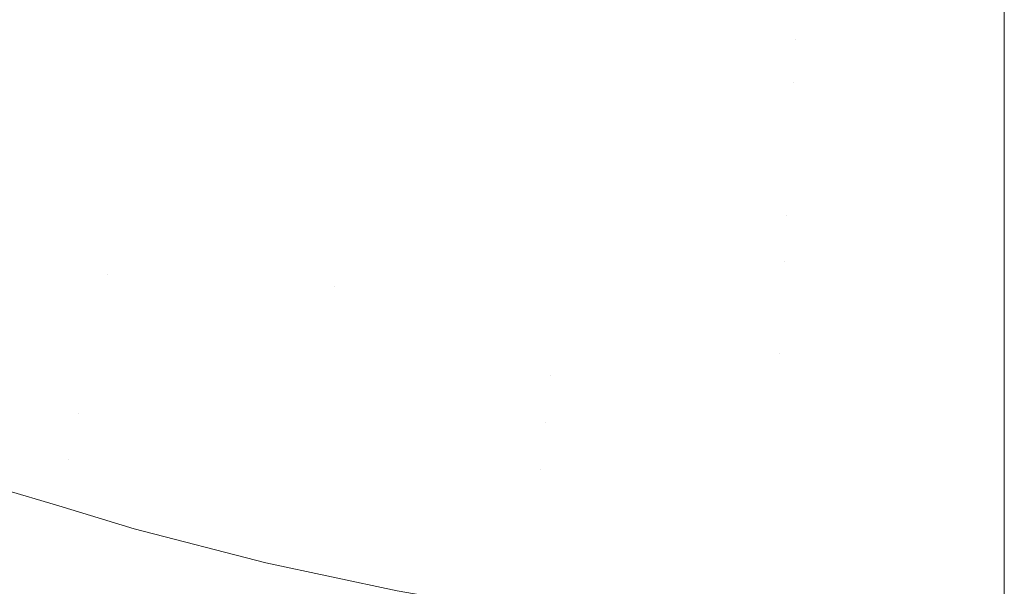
# Model space of a CAD drawing. Header units: centimetres. Extents: x -21.6 to 22.7, y 3.4 to 5.2.
# Tile 94 of 256: x -6.6067 to -6.5428, y 3.6043 to 3.641. Entities that reach past the tile are written whole.
import ezdxf

# ---------------------------------------------------------------- set-up
doc = ezdxf.new("R2010")
doc.units = ezdxf.units.CM
doc.header["$LTSCALE"] = 2.54
doc.layers.add('Lucido design-1', color=7, linetype='Continuous')

# ---------------------------------------------------------------- blocks, each defined once
blk = doc.blocks.new('Gruppo-4-1')
at = {"color": 7, "linetype": 'Continuous', "lineweight": 9}
blk.add_3dface([(-21.503423, 5.100212, -1872.215514), (-21.503423, 3.500212, -1872.215514), (22.630348, 3.500212, -1872.215514), (22.630348, 5.100212, -1872.215514)], dxfattribs=at)
for points, invisible_edges in [([(-6.597368, 3.641804, -1873.009775), (-6.597958, 3.639009, -1873.010748), (-6.611151, 3.643563, -1873.010748), (-6.61042, 3.646309, -1873.009775)], 15), ([(-6.597368, 3.641804, -1873.009775), (-6.596788, 3.644555, -1873.008722), (-6.583571, 3.641035, -1873.008722), (-6.584009, 3.638246, -1873.009775)], 15), ([(-6.611893, 3.640776, -1873.011636), (-6.611151, 3.643563, -1873.010748), (-6.597958, 3.639009, -1873.010748), (-6.598557, 3.636174, -1873.011636)], 15), ([(-6.569832, 3.641258, -1873.007589), (-6.57012, 3.638491, -1873.008722), (-6.583571, 3.641035, -1873.008722), (-6.58314, 3.643775, -1873.007589)], 15), ([(-6.556367, 3.639736, -1873.007589), (-6.569832, 3.641258, -1873.007589), (-6.562901, 3.643096, -1873.006381)], 11), ([(-6.562901, 3.643096, -1873.006381), (-6.556225, 3.642468, -1873.006381), (-6.556367, 3.639736, -1873.007589)], 11), ([(-6.556367, 3.639736, -1873.007589), (-6.556225, 3.642468, -1873.006381), (-6.549528, 3.64209, -1873.006381)], 11), ([(-6.542823, 3.639221, -1873.007576), (-6.556367, 3.639736, -1873.007589), (-6.549528, 3.64209, -1873.006381)], 11), ([(-6.549528, 3.64209, -1873.006381), (-6.542823, 3.64196, -1873.006371), (-6.542823, 3.639221, -1873.007576)], 9), ([(-6.584009, 3.638246, -1873.009775), (-6.584455, 3.635413, -1873.010748), (-6.597958, 3.639009, -1873.010748), (-6.597368, 3.641804, -1873.009775)], 15), ([(7.669748, 3.64196, -1873.006371), (7.669748, 3.639221, -1873.007576), (-6.542823, 3.639221, -1873.007576), (-6.542823, 3.64196, -1873.006371)], 10), ([(-6.658939, 3.638263, -1873.015465), (-6.657718, 3.641015, -1873.015319), (-6.602922, 3.615495, -1873.015319), (-6.60356, 3.612471, -1873.015465)], 15), ([(-6.602922, 3.615495, -1873.015319), (-6.657718, 3.641015, -1873.015319), (-6.630334, 3.629308, -1873.015076)], 11), ([(-6.584009, 3.638246, -1873.009775), (-6.583571, 3.641035, -1873.008722), (-6.57012, 3.638491, -1873.008722), (-6.570414, 3.635675, -1873.009775)], 15), ([(-6.556367, 3.639736, -1873.007589), (-6.556511, 3.636953, -1873.008722), (-6.57012, 3.638491, -1873.008722), (-6.569832, 3.641258, -1873.007589)], 15), ([(-6.598557, 3.636174, -1873.011636), (-6.599163, 3.633301, -1873.012437), (-6.612644, 3.637953, -1873.012437), (-6.611893, 3.640776, -1873.011636)], 15), ([(-6.556511, 3.636953, -1873.008722), (-6.556367, 3.639736, -1873.007589), (-6.542823, 3.63848, -1873.007902)], 11), ([(-6.556367, 3.639736, -1873.007589), (-6.542823, 3.639221, -1873.007576), (-6.542823, 3.63848, -1873.007902)], 9), ([(-6.598557, 3.636174, -1873.011636), (-6.597958, 3.639009, -1873.010748), (-6.584455, 3.635413, -1873.010748), (-6.584907, 3.632539, -1873.011636)], 15), ([(7.669748, 3.639221, -1873.007576), (7.669748, 3.63848, -1873.007902), (-6.542823, 3.63848, -1873.007902), (-6.542823, 3.639221, -1873.007576)], 10), ([(-6.658939, 3.638263, -1873.015465), (-6.60356, 3.612471, -1873.015465), (-6.633407, 3.62071, -1873.015514), (-6.641902, 3.624913, -1873.015514)], 11), ([(-6.570414, 3.635675, -1873.009775), (-6.570712, 3.632814, -1873.010748), (-6.584455, 3.635413, -1873.010748), (-6.584009, 3.638246, -1873.009775)], 15), ([(-6.570414, 3.635675, -1873.009775), (-6.57012, 3.638491, -1873.008722), (-6.556511, 3.636953, -1873.008722), (-6.556659, 3.634121, -1873.009775)], 15), ([(-6.542823, 3.63848, -1873.007902), (-6.542823, 3.634414, -1873.009483), (-6.556511, 3.636953, -1873.008722)], 10), ([(-6.542823, 3.63848, -1873.007902), (7.669748, 3.63848, -1873.007902), (7.669748, 3.634414, -1873.009483), (-6.542823, 3.634414, -1873.009483)], 5), ([(-6.612644, 3.637953, -1873.012437), (-6.599163, 3.633301, -1873.012437), (-6.599777, 3.630394, -1873.01315), (-6.613405, 3.635097, -1873.01315)], 15), ([(-6.556659, 3.634121, -1873.009775), (-6.556511, 3.636953, -1873.008722), (-6.542823, 3.634414, -1873.009483)], 11), ([(-6.584907, 3.632539, -1873.011636), (-6.585364, 3.629626, -1873.012437), (-6.599163, 3.633301, -1873.012437), (-6.598557, 3.636174, -1873.011636)], 15), ([(-6.556659, 3.634121, -1873.009775), (-6.556808, 3.631243, -1873.010748), (-6.570712, 3.632814, -1873.010748), (-6.570414, 3.635675, -1873.009775)], 15), ([(-6.601022, 3.624495, -1873.014301), (-6.601652, 3.621511, -1873.014736), (-6.629402, 3.632195, -1873.014736), (-6.628475, 3.635065, -1873.014301)], 15), ([(-6.601022, 3.624495, -1873.014301), (-6.628475, 3.635065, -1873.014301), (-6.614173, 3.632212, -1873.013772)], 11), ([(-6.613405, 3.635097, -1873.01315), (-6.599777, 3.630394, -1873.01315), (-6.600397, 3.627458, -1873.013772), (-6.614173, 3.632212, -1873.013772)], 15), ([(-6.584907, 3.632539, -1873.011636), (-6.584455, 3.635413, -1873.010748), (-6.570712, 3.632814, -1873.010748), (-6.571015, 3.629912, -1873.011636)], 15), ([(-6.542823, 3.634414, -1873.009483), (-6.542823, 3.630283, -1873.010886), (-6.556808, 3.631243, -1873.010748), (-6.556659, 3.634121, -1873.009775)], 14), ([(-6.542823, 3.634414, -1873.009483), (7.669748, 3.634414, -1873.009483), (7.669748, 3.630283, -1873.010886), (-6.542823, 3.630283, -1873.010886)], 5), ([(-6.585828, 3.626679, -1873.01315), (-6.599777, 3.630394, -1873.01315), (-6.599163, 3.633301, -1873.012437), (-6.585364, 3.629626, -1873.012437)], 15), ([(-6.571015, 3.629912, -1873.011636), (-6.571322, 3.62697, -1873.012437), (-6.585364, 3.629626, -1873.012437), (-6.584907, 3.632539, -1873.011636)], 15), ([(-6.571015, 3.629912, -1873.011636), (-6.570712, 3.632814, -1873.010748), (-6.556808, 3.631243, -1873.010748), (-6.55696, 3.628323, -1873.011636)], 15), ([(-6.629402, 3.632195, -1873.014736), (-6.601652, 3.621511, -1873.014736), (-6.602286, 3.618509, -1873.015076), (-6.630334, 3.629308, -1873.015076)], 15), ([(-6.614173, 3.632212, -1873.013772), (-6.600397, 3.627458, -1873.013772), (-6.601022, 3.624495, -1873.014301)], 11), ([(-6.55696, 3.628323, -1873.011636), (-6.556808, 3.631243, -1873.010748), (-6.542823, 3.630283, -1873.010886)], 11), ([(-6.586296, 3.623702, -1873.013772), (-6.600397, 3.627458, -1873.013772), (-6.599777, 3.630394, -1873.01315), (-6.585828, 3.626679, -1873.01315)], 15), ([(-6.542823, 3.630283, -1873.010886), (-6.542823, 3.626094, -1873.012107), (-6.55696, 3.628323, -1873.011636)], 10), ([(-6.542823, 3.630283, -1873.010886), (7.669748, 3.630283, -1873.010886), (7.669748, 3.626094, -1873.012107), (-6.542823, 3.626094, -1873.012107)], 5), ([(-6.630334, 3.629308, -1873.015076), (-6.602286, 3.618509, -1873.015076), (-6.602922, 3.615495, -1873.015319)], 11), ([(-6.585364, 3.629626, -1873.012437), (-6.571322, 3.62697, -1873.012437), (-6.571632, 3.623995, -1873.01315), (-6.585828, 3.626679, -1873.01315)], 15), ([(-6.55696, 3.628323, -1873.011636), (-6.557114, 3.625365, -1873.012437), (-6.571322, 3.62697, -1873.012437), (-6.571015, 3.629912, -1873.011636)], 15), ([(-6.542823, 3.626094, -1873.012107), (-6.557114, 3.625365, -1873.012437), (-6.55696, 3.628323, -1873.011636)], 11), ([(-6.601022, 3.624495, -1873.014301), (-6.600397, 3.627458, -1873.013772), (-6.586296, 3.623702, -1873.013772)], 11), ([(-6.55727, 3.622372, -1873.01315), (-6.571632, 3.623995, -1873.01315), (-6.571322, 3.62697, -1873.012437), (-6.557114, 3.625365, -1873.012437)], 15), ([(-6.585828, 3.626679, -1873.01315), (-6.571632, 3.623995, -1873.01315), (-6.571946, 3.620989, -1873.013772), (-6.586296, 3.623702, -1873.013772)], 15), ([(-6.557114, 3.625365, -1873.012437), (-6.542823, 3.626094, -1873.012107), (-6.542823, 3.621856, -1873.013144)], 9), ([(-6.542823, 3.626094, -1873.012107), (7.669748, 3.626094, -1873.012107), (7.669748, 3.621856, -1873.013144), (-6.542823, 3.621856, -1873.013144)], 5), ([(-6.542823, 3.621856, -1873.013144), (-6.55727, 3.622372, -1873.01315), (-6.557114, 3.625365, -1873.012437)], 11), ([(-6.572262, 3.617956, -1873.014301), (-6.572581, 3.614901, -1873.014736), (-6.601652, 3.621511, -1873.014736), (-6.601022, 3.624495, -1873.014301)], 15), ([(-6.572262, 3.617956, -1873.014301), (-6.601022, 3.624495, -1873.014301), (-6.586296, 3.623702, -1873.013772)], 11), ([(-6.586296, 3.623702, -1873.013772), (-6.571946, 3.620989, -1873.013772), (-6.572262, 3.617956, -1873.014301)], 11), ([(-6.557427, 3.619348, -1873.013772), (-6.571946, 3.620989, -1873.013772), (-6.571632, 3.623995, -1873.01315), (-6.55727, 3.622372, -1873.01315)], 15), ([(-6.55727, 3.622372, -1873.01315), (-6.542823, 3.621856, -1873.013144), (-6.542823, 3.618795, -1873.013753), (-6.557427, 3.619348, -1873.013772)], 13), ([(-6.542823, 3.618795, -1873.013753), (-6.542823, 3.621856, -1873.013144), (7.669748, 3.621856, -1873.013144), (7.669748, 3.618795, -1873.013753)], 10), ([(-6.572901, 3.611828, -1873.015076), (-6.602286, 3.618509, -1873.015076), (-6.601652, 3.621511, -1873.014736), (-6.572581, 3.614901, -1873.014736)], 15), ([(-6.572262, 3.617956, -1873.014301), (-6.571946, 3.620989, -1873.013772), (-6.557427, 3.619348, -1873.013772)], 11), ([(-6.60356, 3.612471, -1873.015465), (-6.624893, 3.616928, -1873.015514), (-6.633407, 3.62071, -1873.015514)], 9), ([(-6.542823, 3.617577, -1873.013995), (-6.572262, 3.617956, -1873.014301), (-6.557427, 3.619348, -1873.013772)], 11), ([(-6.557427, 3.619348, -1873.013772), (-6.542823, 3.618795, -1873.013753), (-6.542823, 3.617577, -1873.013995)], 9), ([(-6.602922, 3.615495, -1873.015319), (-6.602286, 3.618509, -1873.015076), (-6.572901, 3.611828, -1873.015076)], 11), ([(7.669748, 3.618795, -1873.013753), (7.669748, 3.617577, -1873.013995), (-6.542823, 3.617577, -1873.013995), (-6.542823, 3.618795, -1873.013753)], 10), ([(-6.572581, 3.614901, -1873.014736), (-6.572262, 3.617956, -1873.014301), (-6.542823, 3.615739, -1873.014278)], 11), ([(-6.542823, 3.617577, -1873.013995), (-6.542823, 3.615739, -1873.014278), (-6.572262, 3.617956, -1873.014301)], 10), ([(-6.542823, 3.615739, -1873.014278), (-6.542823, 3.617577, -1873.013995), (7.669748, 3.617577, -1873.013995), (7.669748, 3.615739, -1873.014278)], 10), ([(-6.60356, 3.612471, -1873.015465), (-6.616365, 3.613558, -1873.015514), (-6.624893, 3.616928, -1873.015514)], 9), ([(-6.60356, 3.612471, -1873.015465), (-6.602922, 3.615495, -1873.015319), (-6.542823, 3.606454, -1873.015296)], 11), ([(-6.542823, 3.606454, -1873.015296), (-6.602922, 3.615495, -1873.015319), (-6.572901, 3.611828, -1873.015076)], 11), ([(-6.542823, 3.615739, -1873.014278), (-6.542823, 3.613265, -1873.014659), (-6.572581, 3.614901, -1873.014736)], 10), ([(7.669748, 3.615739, -1873.014278), (7.669748, 3.613265, -1873.014659), (-6.542823, 3.613265, -1873.014659), (-6.542823, 3.615739, -1873.014278)], 10), ([(-6.572581, 3.614901, -1873.014736), (-6.542823, 3.613265, -1873.014659), (-6.542823, 3.609565, -1873.015064), (-6.572901, 3.611828, -1873.015076)], 13), ([(-6.60356, 3.612471, -1873.015465), (-6.607829, 3.610587, -1873.015514), (-6.616365, 3.613558, -1873.015514)], 9), ([(7.669748, 3.613265, -1873.014659), (7.669748, 3.608928, -1873.015134), (-6.542823, 3.608928, -1873.015134), (-6.542823, 3.609565, -1873.015064)], 10), ([(-6.542823, 3.609565, -1873.015064), (-6.542823, 3.613265, -1873.014659), (7.669748, 3.613265, -1873.014659)], 10), ([(-6.60356, 3.612471, -1873.015465), (-6.604186, 3.609486, -1873.015514), (-6.607829, 3.610587, -1873.015514)], 9), ([(-6.590755, 3.605807, -1873.015514), (-6.599292, 3.608007, -1873.015514), (-6.604186, 3.609486, -1873.015514), (-6.60356, 3.612471, -1873.015465)], 12), ([(-6.542823, 3.606454, -1873.015296), (-6.542823, 3.604574, -1873.015419), (-6.60356, 3.612471, -1873.015465)], 10), ([(-6.60356, 3.612471, -1873.015465), (-6.582223, 3.603981, -1873.015514), (-6.590755, 3.605807, -1873.015514)], 9), ([(-6.60356, 3.612471, -1873.015465), (-6.542823, 3.603336, -1873.015446), (-6.573698, 3.602521, -1873.015514), (-6.582223, 3.603981, -1873.015514)], 11), ([(-6.542823, 3.604574, -1873.015419), (-6.542823, 3.603336, -1873.015446), (-6.60356, 3.612471, -1873.015465)], 10), ([(-6.572901, 3.611828, -1873.015076), (-6.542823, 3.608928, -1873.015134), (-6.542823, 3.606454, -1873.015296)], 9), ([(-6.572901, 3.611828, -1873.015076), (-6.542823, 3.609565, -1873.015064), (-6.542823, 3.608928, -1873.015134)], 9), ([(-21.503423, 3.500212, -1873.015514), (-6.607829, 3.610587, -1873.015514), (-6.604186, 3.609486, -1873.015514)], 9), ([(-6.604186, 3.609486, -1873.015514), (-6.599292, 3.608007, -1873.015514), (-21.503423, 3.500212, -1873.015514)], 10), ([(7.669748, 3.608928, -1873.015134), (7.669748, 3.604574, -1873.015419), (-6.542823, 3.604574, -1873.015419), (-6.542823, 3.606454, -1873.015296)], 10), ([(-6.542823, 3.606454, -1873.015296), (-6.542823, 3.608928, -1873.015134), (7.669748, 3.608928, -1873.015134)], 10), ([(-21.503423, 3.500212, -1873.015514), (-6.599292, 3.608007, -1873.015514), (-6.590755, 3.605807, -1873.015514)], 9), ([(-21.503423, 3.500212, -1873.015514), (-6.590755, 3.605807, -1873.015514), (-6.582223, 3.603981, -1873.015514)], 9), ([(-6.542823, 3.603336, -1873.015446), (-6.542823, 3.604574, -1873.015419), (7.669748, 3.604574, -1873.015419), (7.669748, 3.603336, -1873.015446)], 10)]:
    blk.add_3dface(points, dxfattribs=dict(at, invisible_edges=invisible_edges))
blk = doc.blocks.new('Gruppo-5-1')
at = {"color": 7}
blk.add_blockref('Gruppo-4-1', (0, 0), dxfattribs=at)

msp = doc.modelspace()

# ---------------------------------------------------------------- block references
at = {"layer": 'Lucido design-1', "color": 7}
msp.add_blockref('Gruppo-5-1', (0, 0), dxfattribs=at)

doc.saveas('drawing.dxf')
